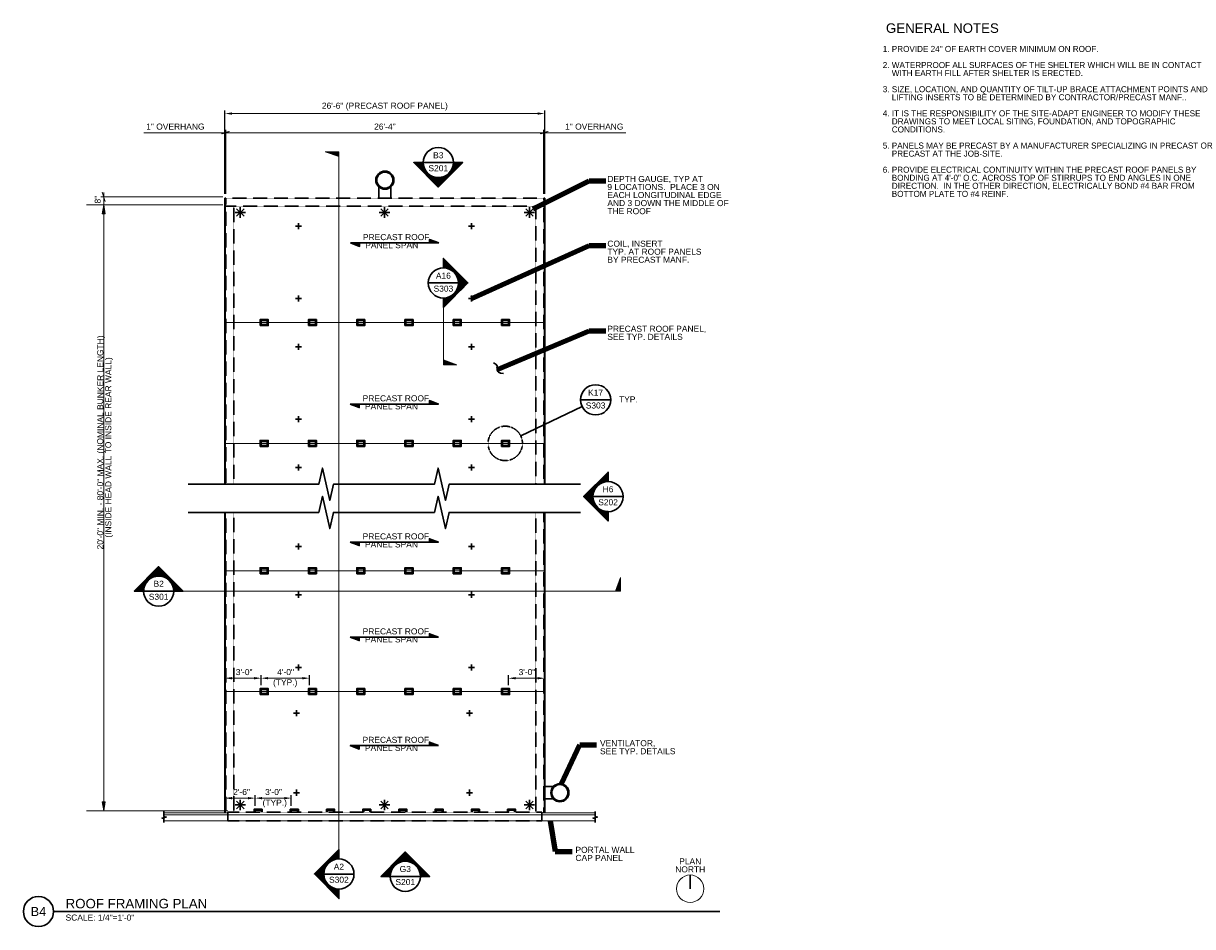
# Model space of a CAD drawing. Header units: inches. Extents: x -266 to 897, y -100 to 798.
import ezdxf
from ezdxf.enums import TextEntityAlignment as Align

# ---------------------------------------------------------------- set-up
doc = ezdxf.new("R2010")
doc.units = ezdxf.units.IN
doc.header["$LTSCALE"] = 0.02
doc.header["$MEASUREMENT"] = 0
doc.linetypes.add('DGN3', pattern=[16.308427, 10.872284, -5.436142])
for name, color, linetype, lineweight in [('G-ANNO-DIM', 1, 'Continuous', 0), ('G-ANNO-TEXT', 7, 'Continuous', 30), ('S-DECK-ROOF', 7, 'Continuous', 13), ('S-WALL-NONL', 7, 'Continuous', 0)]:
    doc.layers.add(name, color=color, linetype=linetype, lineweight=lineweight)
doc.styles.add("1 4 1'-0", font='arial.ttf', dxfattribs={"height": 6})
doc.styles.add("_1 4 1'-0", font='arial.ttf', dxfattribs={"height": 6})
doc.styles.add('Style-WORKING', font='WORKING.shx')
doc.styles.add('TITLE 6.35', font='swissk.ttf', dxfattribs={"height": 250})
doc.styles.add('TITLE20', font='simplex.shx', dxfattribs={"height": 5000})
doc.dimstyles.new("1 4 1'-0", dxfattribs={"dimtxt": 6, "dimasz": 6.9375, "dimexe": 3, "dimexo": 3, "dimgap": 3, "dimtad": 1, "dimdec": 0, "dimzin": 11, "dimdsep": 46, "dimlunit": 3, "dimtxsty": "1 4 1'-0", "dimcen": 0, "dimadec": 4, "dimazin": 3, "dimtfac": 1, "dimtdec": 0, "dimtofl": 0, "dimtmove": 0, "dimatfit": 3, "dimfxl": 1, "dimtolj": 1, "dimtzin": 0, "dimarcsym": 0})

# ---------------------------------------------------------------- blocks, each defined once
blk = doc.blocks.new('AnonymousCell')
at = {"layer": 'G-ANNO-TEXT'}
for p, q in [((-5.2, 0), (5.2, 0)), ((-3.7, 3.7), (3.7, -3.7)), ((-3.7, -3.7), (3.7, 3.7)), ((0, 5.2), (0, -5.2))]:
    blk.add_line(p, q, dxfattribs=at)
blk = doc.blocks.new('AnonymousCell1')
at = {"layer": 'G-ANNO-TEXT'}
for p, q in [((5.2, 0), (-5.2, 0)), ((3.7, 3.7), (-3.7, -3.7)), ((3.7, -3.7), (-3.7, 3.7)), ((0, 5.2), (0, -5.2))]:
    blk.add_line(p, q, dxfattribs=at)
blk = doc.blocks.new('AnonymousCell2')
at = {"layer": 'G-ANNO-TEXT'}
for p, q in [((-5.2, 0), (5.2, 0)), ((-3.7, 3.7), (3.7, -3.7)), ((-3.7, -3.7), (3.7, 3.7)), ((0, 5.2), (0, -5.2))]:
    blk.add_line(p, q, dxfattribs=at)
blk = doc.blocks.new('AnonymousCell3')
at = {"layer": 'G-ANNO-TEXT'}
for p, q in [((5.2, 0), (-5.2, 0)), ((3.7, 3.7), (-3.7, -3.7)), ((3.7, -3.7), (-3.7, 3.7)), ((0, 5.2), (0, -5.2))]:
    blk.add_line(p, q, dxfattribs=at)
blk = doc.blocks.new('AnonymousCell4')
at = {"layer": 'G-ANNO-TEXT'}
for p, q in [((-5.2, 0), (5.2, 0)), ((-3.7, 3.7), (3.7, -3.7)), ((-3.7, -3.7), (3.7, 3.7)), ((0, 5.2), (0, -5.2))]:
    blk.add_line(p, q, dxfattribs=at)
blk = doc.blocks.new('AnonymousCell5')
at = {"layer": 'G-ANNO-TEXT'}
for p, q in [((-5.2, 0), (5.2, 0)), ((-3.7, 3.7), (3.7, -3.7)), ((-3.7, -3.7), (3.7, 3.7)), ((0, 5.2), (0, -5.2))]:
    blk.add_line(p, q, dxfattribs=at)
blk = doc.blocks.new('_Oblique_0.3')
at = {"color": 0, "linetype": 'ByBlock', "lineweight": -2}
for p, q in [((0, 0), (-1, 0)), ((0.5, 0.166667), (-0.5, -0.166667))]:
    blk.add_line(p, q, dxfattribs=at)
blk = doc.blocks.new('*D74')
at = {"layer": 'G-ANNO-DIM', "color": 0, "lineweight": -2, "transparency": 16777216}
for p, q in [((-64.5, 628.5), (-64.5, 692.2)), ((251.5, 628.5), (251.5, 692.2))]:
    blk.add_line(p, q, dxfattribs=at)
at = {"layer": 'G-ANNO-DIM', "color": 0, "transparency": 16777216}
blk.add_line((-57.6, 689.2), (244.5, 689.2), dxfattribs=at)
at = {"layer": 'G-ANNO-DIM', "color": 0, "transparency": 16777216, "xscale": 6.9375, "yscale": 6.9375, "zscale": 6.9375, "rotation": 180}
blk.add_blockref('_Oblique_0.3', (-64.5, 689.2), dxfattribs=at)
at = {"layer": 'G-ANNO-DIM', "color": 0, "transparency": 16777216, "xscale": 6.9375, "yscale": 6.9375, "zscale": 6.9375}
blk.add_blockref('_Oblique_0.3', (251.5, 689.2), dxfattribs=at)
at = {"layer": 'G-ANNO-DIM', "color": 0, "transparency": 16777216, "insert": (93.5, 695.3), "char_height": 6, "attachment_point": 5, "style": "1 4 1'-0"}
blk.add_mtext('\\A1;26\'-4"', dxfattribs=at)
blk = doc.blocks.new('*D75')
at = {"layer": 'G-ANNO-DIM', "color": 0, "transparency": 16777216}
for p, q in [((-72.5, 689.2), (-146, 689.2)), ((-57.6, 689.2), (-50.6, 689.2))]:
    blk.add_line(p, q, dxfattribs=at)
at = {"layer": 'G-ANNO-DIM', "color": 0, "lineweight": -2, "transparency": 16777216}
for p, q in [((-65.5, 628.5), (-65.5, 692.2)), ((-64.5, 628.5), (-64.5, 692.2))]:
    blk.add_line(p, q, dxfattribs=at)
at = {"layer": 'G-ANNO-DIM', "color": 0, "transparency": 16777216, "xscale": 6.9375, "yscale": 6.9375, "zscale": 6.9375}
blk.add_blockref('_Oblique_0.3', (-65.5, 689.2), dxfattribs=at)
at = {"layer": 'G-ANNO-DIM', "color": 0, "transparency": 16777216, "xscale": 6.9375, "yscale": 6.9375, "zscale": 6.9375, "rotation": 180}
blk.add_blockref('_Oblique_0.3', (-64.5, 689.2), dxfattribs=at)
at = {"layer": 'G-ANNO-DIM', "color": 0, "transparency": 16777216, "insert": (-114.8, 695.3), "char_height": 6, "attachment_point": 5, "style": "1 4 1'-0"}
blk.add_mtext('\\A1;1" OVERHANG', dxfattribs=at)
blk = doc.blocks.new('*D76')
at = {"layer": 'G-ANNO-DIM', "color": 0, "transparency": 16777216}
for p, q in [((244.5, 689.2), (237.6, 689.2)), ((259.4, 689.2), (333, 689.2))]:
    blk.add_line(p, q, dxfattribs=at)
at = {"layer": 'G-ANNO-DIM', "color": 0, "lineweight": -2, "transparency": 16777216}
for p, q in [((251.5, 628.5), (251.5, 692.2)), ((252.5, 628.5), (252.5, 692.2))]:
    blk.add_line(p, q, dxfattribs=at)
at = {"layer": 'G-ANNO-DIM', "color": 0, "transparency": 16777216, "xscale": 6.9375, "yscale": 6.9375, "zscale": 6.9375}
blk.add_blockref('_Oblique_0.3', (251.5, 689.2), dxfattribs=at)
at = {"layer": 'G-ANNO-DIM', "color": 0, "transparency": 16777216, "xscale": 6.9375, "yscale": 6.9375, "zscale": 6.9375, "rotation": 180}
blk.add_blockref('_Oblique_0.3', (252.5, 689.2), dxfattribs=at)
at = {"layer": 'G-ANNO-DIM', "color": 0, "transparency": 16777216, "insert": (301.7, 695.3), "char_height": 6, "attachment_point": 5, "style": "1 4 1'-0"}
blk.add_mtext('\\A1;1" OVERHANG', dxfattribs=at)
blk = doc.blocks.new('*D77')
at = {"layer": 'G-ANNO-DIM', "color": 0, "lineweight": -2, "transparency": 16777216}
for p, q in [((-65.5, 138.2), (-65.5, 150.2)), ((-29.5, 140.2), (-29.5, 150.2))]:
    blk.add_line(p, q, dxfattribs=at)
at = {"layer": 'G-ANNO-DIM', "color": 0, "transparency": 16777216}
blk.add_line((-58.6, 147.2), (-36.5, 147.2), dxfattribs=at)
for points in [[(-58.6, 148.3), (-58.6, 146), (-65.5, 147.2)], [(-36.5, 148.3), (-36.5, 146), (-29.5, 147.2)]]:
    blk.add_solid(points, dxfattribs=at)
at = {"layer": 'G-ANNO-DIM', "color": 0, "transparency": 16777216, "insert": (-46.4, 153.2), "char_height": 6, "attachment_point": 5, "style": "1 4 1'-0"}
blk.add_mtext('\\A1;3\'-0"', dxfattribs=at)
blk = doc.blocks.new('*D78')
at = {"layer": 'G-ANNO-DIM', "color": 0, "lineweight": -2, "transparency": 16777216}
for p, q in [((216.5, 140.2), (216.5, 150.1)), ((252.5, 138.2), (252.5, 150.1))]:
    blk.add_line(p, q, dxfattribs=at)
at = {"layer": 'G-ANNO-DIM', "color": 0, "transparency": 16777216}
blk.add_line((223.4, 147.1), (245.5, 147.1), dxfattribs=at)
for points in [[(223.4, 148.3), (223.4, 146), (216.5, 147.1)], [(245.5, 148.3), (245.5, 146), (252.5, 147.1)]]:
    blk.add_solid(points, dxfattribs=at)
at = {"layer": 'G-ANNO-DIM', "color": 0, "transparency": 16777216, "insert": (234.8, 153.2), "char_height": 6, "attachment_point": 5, "style": "1 4 1'-0"}
blk.add_mtext('\\A1;3\'-0"', dxfattribs=at)
blk = doc.blocks.new('*D79')
at = {"layer": 'G-ANNO-DIM', "color": 0, "lineweight": -2, "transparency": 16777216}
for p, q in [((-65.5, 17.7), (-65.5, 31)), ((-35.5, 20.2), (-35.5, 31))]:
    blk.add_line(p, q, dxfattribs=at)
at = {"layer": 'G-ANNO-DIM', "color": 0, "transparency": 16777216}
blk.add_line((-58.6, 28), (-42.5, 28), dxfattribs=at)
for points in [[(-58.6, 29.1), (-58.6, 26.8), (-65.5, 28)], [(-42.5, 29.1), (-42.5, 26.8), (-35.5, 28)]]:
    blk.add_solid(points, dxfattribs=at)
at = {"layer": 'G-ANNO-DIM', "color": 0, "transparency": 16777216, "insert": (-49, 34), "char_height": 6, "attachment_point": 5, "style": "1 4 1'-0"}
blk.add_mtext('\\A1;2\'-6"', dxfattribs=at)
blk = doc.blocks.new('*D80')
at = {"layer": 'G-ANNO-DIM', "color": 0, "lineweight": -2, "transparency": 16777216}
for p, q in [((-65.5, 628.5), (-65.5, 711.3)), ((252.5, 628.5), (252.5, 711.3))]:
    blk.add_line(p, q, dxfattribs=at)
at = {"layer": 'G-ANNO-DIM', "color": 0, "transparency": 16777216}
blk.add_line((-58.6, 708.3), (245.5, 708.3), dxfattribs=at)
for points in [[(-58.6, 709.4), (-58.6, 707.1), (-65.5, 708.3)], [(245.5, 709.4), (245.5, 707.1), (252.5, 708.3)]]:
    blk.add_solid(points, dxfattribs=at)
at = {"layer": 'G-ANNO-DIM', "color": 0, "transparency": 16777216, "insert": (93.5, 715.2), "char_height": 6, "attachment_point": 5, "style": "1 4 1'-0"}
blk.add_mtext('\\A1;26\'-6" (PRECAST ROOF PANEL)', dxfattribs=at)
blk = doc.blocks.new('*D81')
at = {"layer": 'G-ANNO-DIM', "color": 0, "lineweight": -2, "transparency": 16777216}
for p, q in [((-29.5, 140.2), (-29.5, 150.2)), ((18.5, 140.2), (18.5, 150.2))]:
    blk.add_line(p, q, dxfattribs=at)
at = {"layer": 'G-ANNO-DIM', "color": 0, "transparency": 16777216}
blk.add_line((-22.6, 147.2), (11.5, 147.2), dxfattribs=at)
for points in [[(-22.6, 148.3), (-22.6, 146), (-29.5, 147.2)], [(11.5, 148.3), (11.5, 146), (18.5, 147.2)]]:
    blk.add_solid(points, dxfattribs=at)
at = {"layer": 'G-ANNO-DIM', "color": 0, "transparency": 16777216, "insert": (-5.2, 153.2), "char_height": 6, "attachment_point": 5, "style": "1 4 1'-0"}
blk.add_mtext('\\A1;4\'-0"', dxfattribs=at)
blk = doc.blocks.new('*D82')
at = {"layer": 'G-ANNO-DIM', "color": 0, "lineweight": -2, "transparency": 16777216}
for p, q in [((-35.5, 20.2), (-35.5, 31)), ((0.5, 20.2), (0.5, 31))]:
    blk.add_line(p, q, dxfattribs=at)
at = {"layer": 'G-ANNO-DIM', "color": 0, "transparency": 16777216}
blk.add_line((-28.6, 28), (-6.5, 28), dxfattribs=at)
for points in [[(-28.6, 29.1), (-28.6, 26.8), (-35.5, 28)], [(-6.5, 29.1), (-6.5, 26.8), (0.5, 28)]]:
    blk.add_solid(points, dxfattribs=at)
at = {"layer": 'G-ANNO-DIM', "color": 0, "transparency": 16777216, "insert": (-17.2, 34), "char_height": 6, "attachment_point": 5, "style": "1 4 1'-0"}
blk.add_mtext('\\A1;3\'-0"', dxfattribs=at)

msp = doc.modelspace()

# ---------------------------------------------------------------- hatches: boundary and pattern name
at = {"layer": 'G-ANNO-TEXT', "linetype": 'Continuous'}
for points in [[(47.8, 670.3), (34.2, 670.3), (47.8, 665.5)], [(151.7, 458.7), (165.2, 458.7), (151.7, 463.5)], [(327.7, 233.7), (327.7, 247.3), (322.9, 233.7)]]:
    msp.add_hatch(color=7, dxfattribs=at).paths.add_polyline_path(points)
at = {"layer": 'G-ANNO-TEXT'}
h = msp.add_hatch(dxfattribs=at)
h.set_pattern_fill('USER', color=256, scale=0.027309, angle=45, style=0, pattern_type=0)
h.set_pattern_definition([(45, (113.498193, 613.77316), (-0.01931014, 0.01931014), [])])
edge = h.paths.add_edge_path()
edge.add_arc((146.6, 659.6), 15, -180, 0, ccw=False)
edge.add_line((131.6, 659.6), (122.3, 659.6))
edge.add_line((122.3, 659.6), (146.6, 635.2))
edge.add_line((146.6, 635.2), (171, 659.6))
edge.add_line((171, 659.6), (161.6, 659.6))
h = msp.add_hatch(dxfattribs=at)
h.set_pattern_fill('USER', color=256, scale=0.03937, angle=45, style=0, pattern_type=0)
h.set_pattern_definition([(45, (142.706252, 576.796365), (-0.02783885, 0.02783885), [])])
h.paths.add_polyline_path([(147, 579.8), (138, 583.2), (138, 579.8)])
h = msp.add_hatch(dxfattribs=at)
h.set_pattern_fill('USER', color=256, scale=0.03937, angle=45, style=0, pattern_type=0)
h.set_pattern_definition([(45, (54.69056, 579.28824), (-0.02783885, 0.02783885), [])])
h.paths.add_polyline_path([(59.4, 579.8), (68.4, 576.3), (68.4, 579.8)])
h = msp.add_hatch(dxfattribs=at)
h.set_pattern_fill('USER', color=256, scale=0.027309, angle=45, style=0, pattern_type=0)
h.set_pattern_definition([(45, (173.152155, 506.820516), (-0.01931014, 0.01931014), [])])
edge = h.paths.add_edge_path()
edge.add_arc((151.7, 539.9), 15, -90, 90, ccw=False)
edge.add_line((151.7, 524.9), (151.7, 515.6))
edge.add_line((151.7, 515.6), (176.1, 539.9))
edge.add_line((176.1, 539.9), (151.7, 564.3))
edge.add_line((151.7, 564.3), (151.7, 554.9))
h = msp.add_hatch(dxfattribs=at)
h.set_pattern_fill('USER', color=256, scale=0.03937, angle=45, style=0, pattern_type=0)
h.set_pattern_definition([(45, (54.46371, 419.09836), (-0.02783885, 0.02783885), [])])
h.paths.add_polyline_path([(59.1, 419.6), (68.1, 416.1), (68.1, 419.6)])
h = msp.add_hatch(dxfattribs=at)
h.set_pattern_fill('USER', color=256, scale=0.03937, angle=45, style=0, pattern_type=0)
h.set_pattern_definition([(45, (142.479402, 416.606483), (-0.02783885, 0.02783885), [])])
h.paths.add_polyline_path([(146.8, 419.6), (137.8, 423), (137.8, 419.6)])
h = msp.add_hatch(dxfattribs=at)
h.set_pattern_fill('USER', color=256, scale=0.027309, angle=45, style=0, pattern_type=0)
h.set_pattern_definition([(45, (269.609774, 312.0935), (-0.01931014, 0.01931014), [])])
edge = h.paths.add_edge_path()
edge.add_arc((315.4, 327.7), 15, 90, 270, ccw=False)
edge.add_line((315.4, 342.7), (315.4, 352))
edge.add_line((315.4, 352), (291.1, 327.7))
edge.add_line((291.1, 327.7), (315.4, 303.3))
edge.add_line((315.4, 303.3), (315.4, 312.7))
h = msp.add_hatch(dxfattribs=at)
h.set_pattern_fill('USER', color=256, scale=0.03937, angle=45, style=0, pattern_type=0)
h.set_pattern_definition([(45, (54.46371, 281.924422), (-0.02783885, 0.02783885), [])])
h.paths.add_polyline_path([(59.1, 282.4), (68.1, 279), (68.1, 282.4)])
h = msp.add_hatch(dxfattribs=at)
h.set_pattern_fill('USER', color=256, scale=0.03937, angle=45, style=0, pattern_type=0)
h.set_pattern_definition([(45, (142.479402, 279.432546), (-0.02783885, 0.02783885), [])])
h.paths.add_polyline_path([(146.8, 282.4), (137.8, 285.8), (137.8, 282.4)])
h = msp.add_hatch(dxfattribs=at)
h.set_pattern_fill('USER', color=256, scale=0.027309, angle=45, style=0, pattern_type=0)
h.set_pattern_definition([(45, (-146.9528, 255.19743), (-0.01931014, 0.01931014), [])])
edge = h.paths.add_edge_path()
edge.add_arc((-131.4, 233.7), 15, 0, 180, ccw=False)
edge.add_line((-116.4, 233.7), (-107, 233.7))
edge.add_line((-107, 233.7), (-131.4, 258.1))
edge.add_line((-131.4, 258.1), (-155.7, 233.7))
edge.add_line((-155.7, 233.7), (-146.3, 233.7))
h = msp.add_hatch(dxfattribs=at)
h.set_pattern_fill('USER', color=256, scale=0.03937, angle=45, style=0, pattern_type=0)
h.set_pattern_definition([(45, (54.46371, 187.44706), (-0.02783885, 0.02783885), [])])
h.paths.add_polyline_path([(59.1, 187.9), (68.1, 184.5), (68.1, 187.9)])
h = msp.add_hatch(dxfattribs=at)
h.set_pattern_fill('USER', color=256, scale=0.03937, angle=45, style=0, pattern_type=0)
h.set_pattern_definition([(45, (142.479402, 184.955184), (-0.02783885, 0.02783885), [])])
h.paths.add_polyline_path([(146.8, 187.9), (137.8, 191.3), (137.8, 187.9)])
h = msp.add_hatch(dxfattribs=at)
h.set_pattern_fill('USER', color=256, scale=0.03937, angle=45, style=0, pattern_type=0)
h.set_pattern_definition([(45, (142.479402, 77.241838), (-0.02783885, 0.02783885), [])])
h.paths.add_polyline_path([(146.8, 80.2), (137.8, 83.6), (137.8, 80.2)])
h = msp.add_hatch(dxfattribs=at)
h.set_pattern_fill('USER', color=256, scale=0.03937, angle=45, style=0, pattern_type=0)
h.set_pattern_definition([(45, (54.46371, 79.733753), (-0.02783885, 0.02783885), [])])
h.paths.add_polyline_path([(59.1, 80.2), (68.1, 76.8), (68.1, 80.2)])
h = msp.add_hatch(dxfattribs=at)
h.set_pattern_fill('USER', color=256, scale=0.027309, angle=45, style=0, pattern_type=0)
h.set_pattern_definition([(45, (1.925325, -63.024138), (-0.01931014, 0.01931014), [])])
edge = h.paths.add_edge_path()
edge.add_arc((47.8, -47.4), 15, 90, 270, ccw=False)
edge.add_line((47.8, -32.4), (47.8, -23.1))
edge.add_line((47.8, -23.1), (23.4, -47.4))
edge.add_line((23.4, -47.4), (47.8, -71.8))
edge.add_line((47.8, -71.8), (47.8, -62.4))
h = msp.add_hatch(dxfattribs=at)
h.set_pattern_fill('USER', color=256, scale=0.027309, angle=45, style=0, pattern_type=0)
h.set_pattern_definition([(45, (98.236531, -28.315837), (-0.01931014, 0.01931014), [])])
edge = h.paths.add_edge_path()
edge.add_arc((113.8, -49.8), 15, 0, 180, ccw=False)
edge.add_line((128.8, -49.8), (138.2, -49.8))
edge.add_line((138.2, -49.8), (113.8, -25.4))
edge.add_line((113.8, -25.4), (89.5, -49.8))
edge.add_line((89.5, -49.8), (98.8, -49.8))

# ---------------------------------------------------------------- linework, layer by layer
at = {"layer": 'G-ANNO-DIM'}
for p, q in [((-78.5, 689.2, 0), (-125, 689.2, 0)), ((-184.5, 621, 0), (-187.5, 630, 0)), ((-186, 629.8, 0), (-186, 617.5, 0)), ((-203.1, 617.5, 0), (-71.6, 617.5, 0)), ((-67.5, 625.5, 0), (-189, 625.5, 0)), ((-67.5, 617.5, 0), (-189, 617.5, 0)), ((-186, 15.2, 0), (-186, 617.5, 0)), ((-186, 605.5, 0), (-186, 617.5, 0)), ((-203.1, 15.2, 0), (-62.5, 15.2, 0))]:
    msp.add_line(p, q, dxfattribs=at)
at = {"layer": 'G-ANNO-DIM', "elevation": 0, "flags": 128}
for points in [[(-187.5, 608.5), (-186, 617.5), (-184.5, 608.5)], [(-187.5, 608.5), (-186, 617.5), (-184.5, 608.5)], [(-184.5, 24.2), (-186, 15.2), (-187.5, 24.2)]]:
    msp.add_lwpolyline(points, close=True, dxfattribs=at)
at = {"layer": 'G-ANNO-DIM', "extrusion": (0, 0, -1)}
msp.add_solid([(187.5, 608.5, 0), (186, 617.5, 0), (184.5, 608.5, 0)], dxfattribs=at)
msp.add_solid([(187.5, 608.5, 0), (186, 617.5, 0), (184.5, 608.5, 0)], dxfattribs=at)
at = {"layer": 'G-ANNO-DIM'}
msp.add_solid([(-184.5, 24.2, 0), (-186, 15.2, 0), (-187.5, 24.2, 0)], dxfattribs=at)
at = {"layer": 'G-ANNO-TEXT', "color": 7, "linetype": 'Continuous', "lineweight": 0}
for p, q in [((47.8, -32.4, 0), (47.8, 670.3, 0)), ((151.7, 524.9, 0), (151.7, 458.7, 0)), ((-116.4, 233.7, 0), (327.7, 233.7, 0))]:
    msp.add_line(p, q, dxfattribs=at)
at = {"layer": 'G-ANNO-TEXT'}
for p, q in [((131.6, 659.6), (161.6, 659.6)), ((87.5, 635.4, 0), (87.5, 624.1, 0)), ((99.5, 635.4, 0), (99.5, 624.1, 0)), ((-65.5, 339.9, 0), (-65.5, 624.1, 0)), ((-65.5, 624.1, 0), (-64.5, 624.1, 0)), ((252.5, 624.1, 0), (251.5, 624.1, 0)), ((252.5, 624.1, 0), (252.5, 339.9, 0)), ((10.5, 596.5, 0), (4.5, 596.5, 0)), ((7.5, 599.5, 0), (7.5, 593.5, 0)), ((176.5, 596.5, 0), (182.5, 596.5, 0)), ((179.5, 599.5, 0), (179.5, 593.5, 0)), ((147, 579.8, 0), (68.4, 579.8, 0)), ((136.7, 539.9), (166.7, 539.9)), ((10.5, 524.5, 0), (4.5, 524.5, 0)), ((7.5, 527.5, 0), (7.5, 521.5, 0)), ((176.5, 524.5, 0), (182.5, 524.5, 0)), ((179.5, 527.5, 0), (179.5, 521.5, 0)), ((7.5, 479.5, 0), (7.5, 473.5, 0)), ((179.5, 479.5, 0), (179.5, 473.5, 0)), ((10.5, 476.5, 0), (4.5, 476.5, 0)), ((176.5, 476.5, 0), (182.5, 476.5, 0)), ((146.8, 419.6, 0), (68.1, 419.6, 0)), ((288, 423.8), (318, 423.8)), ((7.5, 407.5, 0), (7.5, 401.5, 0)), ((179.5, 407.5, 0), (179.5, 401.5, 0)), ((228.6, 387.9, 0), (289.5, 417.3, 0)), ((10.5, 404.5, 0), (4.5, 404.5, 0)), ((176.5, 404.5, 0), (182.5, 404.5, 0)), ((10.5, 356.5, 0), (4.5, 356.5, 0)), ((7.5, 359.5, 0), (7.5, 353.5, 0)), ((176.5, 356.5, 0), (182.5, 356.5, 0)), ((179.5, 359.5, 0), (179.5, 353.5, 0)), ((300.4, 327.6), (330.4, 327.6)), ((7.5, 280.9, 0), (7.5, 274.9, 0)), ((146.8, 282.4, 0), (68.1, 282.4, 0)), ((179.5, 280.9, 0), (179.5, 274.9, 0)), ((10.5, 277.9, 0), (4.5, 277.9, 0)), ((176.5, 277.9, 0), (182.5, 277.9, 0)), ((-146.4, 233.7), (-116.4, 233.7)), ((7.5, 232.9, 0), (7.5, 226.9, 0)), ((179.5, 232.9, 0), (179.5, 226.9, 0)), ((10.5, 229.9, 0), (4.5, 229.9, 0)), ((176.5, 229.9, 0), (182.5, 229.9, 0)), ((146.8, 187.9, 0), (68.1, 187.9, 0)), ((10.5, 157.9, 0), (4.5, 157.9, 0)), ((7.5, 160.9, 0), (7.5, 154.9, 0)), ((176.5, 157.9, 0), (182.5, 157.9, 0)), ((179.5, 160.9, 0), (179.5, 154.9, 0)), ((8.5, 112.4, 0), (2.5, 112.4, 0)), ((5.5, 115.4, 0), (5.5, 109.4, 0)), ((174.5, 112.4, 0), (180.5, 112.4, 0)), ((177.5, 115.4, 0), (177.5, 109.4, 0)), ((146.8, 80.2, 0), (68.1, 80.2, 0)), ((5.5, 36.4, 0), (5.5, 30.4, 0)), ((177.5, 36.4, 0), (177.5, 30.4, 0)), ((251.5, 39.4, 0), (260.8, 39.4, 0)), ((8.5, 33.4, 0), (2.5, 33.4, 0)), ((174.5, 33.4, 0), (180.5, 33.4, 0)), ((251.5, 27.4, 0), (260.8, 27.4, 0)), ((32.8, -47.5), (62.7, -47.5)), ((98.8, -49.8), (128.8, -49.8)), ((397.1, -62), (397.1, -48.4)), ((426.6, -84.7), (-235.9, -84.7))]:
    msp.add_line(p, q, dxfattribs=at)
at = {"layer": 'G-ANNO-TEXT', "linetype": 'DGN3'}
for p, q in [((-64.5, 616.1, 0), (251.5, 616.1, 0)), ((-56.5, 339.9, 0), (-56.5, 616.1, 0)), ((243.5, 616.1, 0), (243.5, 339.9, 0)), ((-56.5, 13.9, 0), (-56.5, 311.9, 0)), ((243.5, 311.9, 0), (243.5, 13.9, 0)), ((-62.5, 13.9), (249.5, 13.9)), ((-62.5, 13.9), (-62.5, 5.4)), ((249.5, 13.9), (249.5, 5.4)), ((-62.5, 5.4), (249.5, 5.4))]:
    msp.add_line(p, q, dxfattribs=at)
at = {"layer": 'G-ANNO-TEXT', "color": 7, "linetype": 'Continuous', "lineweight": 13, "elevation": 0, "flags": 128}
for points in [[(47.8, 670.3), (34.2, 670.3), (47.8, 665.5), (47.8, 670.3)], [(151.7, 458.7), (165.2, 458.7), (151.7, 463.5), (151.7, 458.7)], [(327.7, 233.7), (327.7, 247.3), (322.9, 233.7), (327.7, 233.7)]]:
    msp.add_lwpolyline(points, dxfattribs=at)
at = {"layer": 'G-ANNO-TEXT', "flags": 128}
for points in [[(161.6, 659.6, -1), (131.6, 659.6), (122.3, 659.6), (146.6, 635.2), (171, 659.6), (161.6, 659.6)], [(151.7, 554.9, -1), (151.7, 524.9), (151.7, 515.6), (176.1, 539.9), (151.7, 564.3), (151.7, 554.9)], [(315.4, 312.7, -1), (315.4, 342.7), (315.4, 352), (291.1, 327.7), (315.4, 303.3), (315.4, 312.7)], [(-146.3, 233.7, -1), (-116.4, 233.7), (-107, 233.7), (-131.4, 258.1), (-155.7, 233.7), (-146.3, 233.7)], [(47.8, -62.4, -1), (47.8, -32.4), (47.8, -23.1), (23.4, -47.4), (47.8, -71.8), (47.8, -62.4)], [(98.8, -49.8, -1), (128.8, -49.8), (138.2, -49.8), (113.8, -25.4), (89.5, -49.8), (98.8, -49.8)]]:
    msp.add_lwpolyline(points, format="xyb", dxfattribs=at)
at = {"layer": 'G-ANNO-TEXT', "linetype": 'DGN3', "elevation": 0, "flags": 128}
msp.add_lwpolyline([(251.5, 339.9), (251.5, 624.1), (-64.5, 624.1), (-64.5, 339.9)], dxfattribs=at)
at = {"layer": 'G-ANNO-TEXT', "extrusion": (0, 0, -1), "elevation": 0, "flags": 128}
for points in [[(-138, 579.8), (-138, 583.2), (-147, 579.8)], [(29.5, 502.5), (23.5, 502.5), (23.5, 498.5), (29.5, 498.5), (29.5, 502.5)], [(-18.5, 502.5), (-24.5, 502.5), (-24.5, 498.5), (-18.5, 498.5), (-18.5, 502.5)], [(-66.5, 502.5), (-72.5, 502.5), (-72.5, 498.5), (-66.5, 498.5), (-66.5, 502.5)], [(-114.5, 502.5), (-120.5, 502.5), (-120.5, 498.5), (-114.5, 498.5), (-114.5, 502.5)], [(-162.5, 502.5), (-168.5, 502.5), (-168.5, 498.5), (-162.5, 498.5), (-162.5, 502.5)], [(-210.5, 502.5), (-216.5, 502.5), (-216.5, 498.5), (-210.5, 498.5), (-210.5, 502.5)], [(29.5, 382.5), (23.5, 382.5), (23.5, 378.5), (29.5, 378.5), (29.5, 382.5)], [(-18.5, 382.5), (-24.5, 382.5), (-24.5, 378.5), (-18.5, 378.5), (-18.5, 382.5)], [(-66.5, 382.5), (-72.5, 382.5), (-72.5, 378.5), (-66.5, 378.5), (-66.5, 382.5)], [(-114.5, 382.5), (-120.5, 382.5), (-120.5, 378.5), (-114.5, 378.5), (-114.5, 382.5)], [(-162.5, 382.5), (-168.5, 382.5), (-168.5, 378.5), (-162.5, 378.5), (-162.5, 382.5)], [(-210.5, 382.5), (-216.5, 382.5), (-216.5, 378.5), (-210.5, 378.5), (-210.5, 382.5)], [(29.5, 255.9), (23.5, 255.9), (23.5, 251.9), (29.5, 251.9), (29.5, 255.9)], [(-18.5, 255.9), (-24.5, 255.9), (-24.5, 251.9), (-18.5, 251.9), (-18.5, 255.9)], [(-66.5, 255.9), (-72.5, 255.9), (-72.5, 251.9), (-66.5, 251.9), (-66.5, 255.9)], [(-114.5, 255.9), (-120.5, 255.9), (-120.5, 251.9), (-114.5, 251.9), (-114.5, 255.9)], [(-162.5, 255.9), (-168.5, 255.9), (-168.5, 251.9), (-162.5, 251.9), (-162.5, 255.9)], [(-210.5, 255.9), (-216.5, 255.9), (-216.5, 251.9), (-210.5, 251.9), (-210.5, 255.9)], [(29.5, 135.9), (23.5, 135.9), (23.5, 131.9), (29.5, 131.9), (29.5, 135.9)], [(-18.5, 135.9), (-24.5, 135.9), (-24.5, 131.9), (-18.5, 131.9), (-18.5, 135.9)], [(-66.5, 135.9), (-72.5, 135.9), (-72.5, 131.9), (-66.5, 131.9), (-66.5, 135.9)], [(-114.5, 135.9), (-120.5, 135.9), (-120.5, 131.9), (-114.5, 131.9), (-114.5, 135.9)], [(-162.5, 135.9), (-168.5, 135.9), (-168.5, 131.9), (-162.5, 131.9), (-162.5, 135.9)], [(-210.5, 135.9), (-216.5, 135.9), (-216.5, 131.9), (-210.5, 131.9), (-210.5, 135.9)]]:
    msp.add_lwpolyline(points, dxfattribs=at)
at = {"layer": 'G-ANNO-TEXT', "elevation": 0, "flags": 128}
for points in [[(147, 579.8), (138, 583.2), (138, 579.8), (147, 579.8)], [(59.4, 579.8), (68.4, 576.3), (68.4, 579.8), (59.4, 579.8)], [(-30.5, 497.5), (-22.5, 497.5), (-22.5, 503.5), (-30.5, 503.5), (-30.5, 497.5)], [(17.5, 497.5), (25.5, 497.5), (25.5, 503.5), (17.5, 503.5), (17.5, 497.5)], [(65.5, 497.5), (73.5, 497.5), (73.5, 503.5), (65.5, 503.5), (65.5, 497.5)], [(113.5, 497.5), (121.5, 497.5), (121.5, 503.5), (113.5, 503.5), (113.5, 497.5)], [(161.5, 497.5), (169.5, 497.5), (169.5, 503.5), (161.5, 503.5), (161.5, 497.5)], [(209.5, 497.5), (217.5, 497.5), (217.5, 503.5), (209.5, 503.5), (209.5, 497.5)], [(59.1, 419.6), (68.1, 416.1), (68.1, 419.6), (59.1, 419.6)], [(146.8, 419.6), (137.8, 423), (137.8, 419.6), (146.8, 419.6)], [(-30.5, 377.5), (-22.5, 377.5), (-22.5, 383.5), (-30.5, 383.5), (-30.5, 377.5)], [(17.5, 377.5), (25.5, 377.5), (25.5, 383.5), (17.5, 383.5), (17.5, 377.5)], [(65.5, 377.5), (73.5, 377.5), (73.5, 383.5), (65.5, 383.5), (65.5, 377.5)], [(113.5, 377.5), (121.5, 377.5), (121.5, 383.5), (113.5, 383.5), (113.5, 377.5)], [(161.5, 377.5), (169.5, 377.5), (169.5, 383.5), (161.5, 383.5), (161.5, 377.5)], [(209.5, 377.5), (217.5, 377.5), (217.5, 383.5), (209.5, 383.5), (209.5, 377.5)], [(-102.2, 339.9), (7.3, 339.9), (27.8, 339.9), (31.4, 355.9), (38.7, 323.9), (42.3, 339.9), (115.1, 339.9)], [(115.1, 339.9), (122.3, 339.9), (142.8, 339.9), (146.4, 355.9), (153.7, 323.9), (157.3, 339.9), (288.1, 339.9)], [(-102.2, 311.9), (7.3, 311.9), (27.8, 311.9), (31.4, 327.9), (38.7, 295.9), (42.3, 311.9), (115.1, 311.9)], [(115.1, 311.9), (122.3, 311.9), (142.8, 311.9), (146.4, 327.9), (153.7, 295.9), (157.3, 311.9), (288.1, 311.9)], [(59.1, 282.4), (68.1, 279), (68.1, 282.4), (59.1, 282.4)], [(146.8, 282.4), (137.8, 285.8), (137.8, 282.4), (146.8, 282.4)], [(-30.5, 250.9), (-22.5, 250.9), (-22.5, 256.9), (-30.5, 256.9), (-30.5, 250.9)], [(17.5, 250.9), (25.5, 250.9), (25.5, 256.9), (17.5, 256.9), (17.5, 250.9)], [(65.5, 250.9), (73.5, 250.9), (73.5, 256.9), (65.5, 256.9), (65.5, 250.9)], [(113.5, 250.9), (121.5, 250.9), (121.5, 256.9), (113.5, 256.9), (113.5, 250.9)], [(161.5, 250.9), (169.5, 250.9), (169.5, 256.9), (161.5, 256.9), (161.5, 250.9)], [(209.5, 250.9), (217.5, 250.9), (217.5, 256.9), (209.5, 256.9), (209.5, 250.9)], [(59.1, 187.9), (68.1, 184.5), (68.1, 187.9), (59.1, 187.9)], [(146.8, 187.9), (137.8, 191.3), (137.8, 187.9), (146.8, 187.9)], [(-30.5, 130.9), (-22.5, 130.9), (-22.5, 136.9), (-30.5, 136.9), (-30.5, 130.9)], [(17.5, 130.9), (25.5, 130.9), (25.5, 136.9), (17.5, 136.9), (17.5, 130.9)], [(65.5, 130.9), (73.5, 130.9), (73.5, 136.9), (65.5, 136.9), (65.5, 130.9)], [(113.5, 130.9), (121.5, 130.9), (121.5, 136.9), (113.5, 136.9), (113.5, 130.9)], [(161.5, 130.9), (169.5, 130.9), (169.5, 136.9), (161.5, 136.9), (161.5, 130.9)], [(209.5, 130.9), (217.5, 130.9), (217.5, 136.9), (209.5, 136.9), (209.5, 130.9)], [(146.8, 80.2), (137.8, 83.6), (137.8, 80.2), (146.8, 80.2)], [(59.1, 80.2), (68.1, 76.8), (68.1, 80.2), (59.1, 80.2)], [(-28.5, 13.9), (-28.5, 16.9), (-36.5, 16.9), (-36.5, 13.9)], [(-29.5, 13.9), (-29.5, 15.9), (-35.5, 15.9), (-35.5, 13.9)], [(7.5, 13.9), (7.5, 16.9), (-0.5, 16.9), (-0.5, 13.9)], [(6.5, 13.9), (6.5, 15.9), (0.5, 15.9), (0.5, 13.9)], [(43.5, 13.9), (43.5, 16.9), (35.5, 16.9), (35.5, 13.9)], [(42.5, 13.9), (42.5, 15.9), (36.5, 15.9), (36.5, 13.9)], [(79.5, 13.9), (79.5, 16.9), (71.5, 16.9), (71.5, 13.9)], [(78.5, 13.9), (78.5, 15.9), (72.5, 15.9), (72.5, 13.9)], [(115.5, 13.9), (115.5, 16.9), (107.5, 16.9), (107.5, 13.9)], [(114.5, 13.9), (114.5, 15.9), (108.5, 15.9), (108.5, 13.9)], [(151.5, 13.9), (151.5, 16.9), (143.5, 16.9), (143.5, 13.9)], [(150.5, 13.9), (150.5, 15.9), (144.5, 15.9), (144.5, 13.9)], [(187.5, 13.9), (187.5, 16.9), (179.5, 16.9), (179.5, 13.9)], [(186.5, 13.9), (186.5, 15.9), (180.5, 15.9), (180.5, 13.9)], [(223.5, 13.9), (223.5, 16.9), (215.5, 16.9), (215.5, 13.9)], [(222.5, 13.9), (222.5, 15.9), (216.5, 15.9), (216.5, 13.9)]]:
    msp.add_lwpolyline(points, dxfattribs=at)
at = {"layer": 'G-ANNO-TEXT', "extrusion": (0, -3.52135e-21, -1), "elevation": 0, "flags": 128}
msp.add_lwpolyline([(-68.4, 579.8), (-68.4, 576.3), (-59.4, 579.8)], dxfattribs=at)
at = {"layer": 'G-ANNO-TEXT', "extrusion": (0, 3.52135e-21, -1), "elevation": 0, "flags": 128}
for points in [[(-68.1, 419.6), (-68.1, 416.1), (-59.1, 419.6)], [(-68.1, 282.4), (-68.1, 279), (-59.1, 282.4)], [(-68.1, 187.9), (-68.1, 184.5), (-59.1, 187.9)], [(-68.1, 80.2), (-68.1, 76.8), (-59.1, 80.2)]]:
    msp.add_lwpolyline(points, dxfattribs=at)
at = {"layer": 'G-ANNO-TEXT', "extrusion": (0, -1.40854e-20, -1), "elevation": 0, "flags": 128}
for points in [[(-137.8, 419.6), (-137.8, 423), (-146.8, 419.6)], [(-137.8, 282.4), (-137.8, 285.8), (-146.8, 282.4)], [(-137.8, 187.9), (-137.8, 191.3), (-146.8, 187.9)], [(-137.8, 80.2), (-137.8, 83.6), (-146.8, 80.2)]]:
    msp.add_lwpolyline(points, dxfattribs=at)
at = {"layer": 'G-ANNO-TEXT', "flags": 128}
for points in [[(-126.1, 14.9), (-126.1, 12.5), (-126.1, 9.7), (-123.9, 9.2), (-128.2, 8.2), (-126.1, 7.7), (-126.1, 3.9)], [(302.6, 14.7), (302.6, 12.5), (302.6, 9.7), (304.8, 9.2), (300.4, 8.2), (302.6, 7.7), (302.6, 3.9)]]:
    msp.add_lwpolyline(points, dxfattribs=at)
at = {"layer": 'G-ANNO-TEXT'}
for centre, radius in [((146.6, 659.6), 15), ((93.5, 642.1, 0), 9), ((93.5, 642.1, 0), 8), ((151.7, 539.9), 15), ((303, 423.8), 15), ((315.4, 327.6), 15), ((-131.4, 233.7), 15), ((267.5, 33.4, 0), 9), ((267.5, 33.4, 0), 8), ((47.8, -47.5), 15), ((113.8, -49.8), 15), ((-250.9, -84.7), 15)]:
    msp.add_circle(centre, radius, dxfattribs=at)
at = {"layer": 'G-ANNO-TEXT', "linetype": 'DGN3'}
msp.add_circle((213.2, 380.5, 0), 17.1, dxfattribs=at)
at = {"layer": 'G-ANNO-TEXT', "color": 7, "linetype": 'Continuous', "lineweight": 0}
msp.add_circle((397.1, -62, 0), 13.6, dxfattribs=at)
at = {"layer": 'G-ANNO-TEXT'}
for points, degree in [([(201.4, 460.4, 0), (205.8, 459, 0), (205, 453.5, 0), (205, 453.5, 0), (206.3, 450.5, 0), (211.6, 449.8, 0)], 3), ([(-65.5, 311.9, 0), (-65.5, 13.4, 0)], 1), ([(252.5, 13.4, 0), (252.5, 311.9, 0)], 1)]:
    msp.add_open_spline(points, degree=degree, dxfattribs=at)
at = {"layer": 'G-ANNO-TEXT', "linetype": 'DGN3'}
for points in [[(-64.5, 311.9, 0), (-64.5, 13.4, 0)], [(251.5, 13.4, 0), (251.5, 311.9, 0)]]:
    msp.add_open_spline(points, degree=1, dxfattribs=at)
at = {"layer": 'S-DECK-ROOF'}
for p, q in [((-65.5, 500.5, 0), (252.5, 500.5, 0)), ((-65.5, 380.5, 0), (252.5, 380.5, 0)), ((-65.5, 253.9, 0), (252.5, 253.9, 0)), ((-65.5, 133.9, 0), (252.5, 133.9, 0))]:
    msp.add_line(p, q, dxfattribs=at)
at = {"layer": 'S-WALL-NONL'}
for points in [[(-126.1, 13.4), (-62.5, 13.4)], [(249.5, 13.4), (302.6, 13.4)], [(-126.1, 11.4), (302.6, 11.4)], [(-126.1, 5.4), (302.6, 5.4)]]:
    msp.add_open_spline(points, degree=1, dxfattribs=at)

# ---------------------------------------------------------------- block references
at = {"color": 7, "linetype": 'Continuous', "lineweight": 0}
for name, p in [('AnonymousCell1', (-50.2, 610, 0)), ('AnonymousCell5', (93.2, 610, 0)), ('AnonymousCell', (237.2, 610, 0)), ('AnonymousCell3', (-50.2, 21.2, 0)), ('AnonymousCell4', (93.2, 21.2, 0)), ('AnonymousCell2', (237.2, 21.2, 0))]:
    msp.add_blockref(name, p, dxfattribs=at)

# ---------------------------------------------------------------- texts
at = {"layer": 'G-ANNO-DIM', "color": 7, "linetype": 'Continuous', "style": "_1 4 1'-0"}
msp.add_text('8"', height=6, rotation=90, dxfattribs=at).set_placement((-192, 622.7, 0), align=Align.MIDDLE_CENTER)
at = {"layer": 'G-ANNO-DIM', "color": 7, "linetype": 'Continuous', "char_height": 6, "line_spacing_factor": 0.8, "style": "_1 4 1'-0"}
for s, insert, attachment_point in [('DEPTH GAUGE, TYP AT \\P9 LOCATIONS.  PLACE 3 ON \\PEACH LONGITUDINAL EDGE\\PAND 3 DOWN THE MIDDLE OF\\PTHE ROOF ', (314.7, 646.3, 0), 1), ('PRECAST ROOF \\P PANEL SPAN', (71.7, 588.5, 0), 1), ('COIL, INSERT\\PTYP. AT ROOF PANELS\\PBY PRECAST MANF.', (314.7, 582, 0), 1), ('PRECAST ROOF PANEL,\\PSEE TYP. DETAILS', (314.7, 497.4, 0), 1), ('PRECAST ROOF \\P PANEL SPAN', (71.4, 428.3, 0), 1), ('TYP.', (326.3, 424.2, 0), 4), ('PRECAST ROOF \\P PANEL SPAN', (71.4, 291.1, 0), 1), ('PRECAST ROOF \\P PANEL SPAN', (71.4, 196.7, 0), 1), ('(TYP.)', (-17.7, 146, 0), 1), ('PRECAST ROOF \\P PANEL SPAN', (71.4, 88.9, 0), 1), ('VENTILATOR, \\PSEE TYP. DETAILS', (307.4, 85.6, 0), 1), ('(TYP.)', (-28.1, 26.5, 0), 1), ('PORTAL WALL\\PCAP PANEL', (283, -20.4, 0), 1)]:
    msp.add_mtext(s, dxfattribs=dict(at, insert=insert, attachment_point=attachment_point))
at = {"layer": 'G-ANNO-DIM', "color": 7, "linetype": 'Continuous', "insert": (-184.6, 263.5, 0), "char_height": 6, "attachment_point": 4, "rotation": 90, "line_spacing_factor": 0.8, "style": "_1 4 1'-0"}
msp.add_mtext('     20\'-0" MIN. - 80\'-0" MAX. (NOMINAL BUNKER LENGTH)\\P          (INSIDE HEAD WALL TO INSIDE REAR WALL)', dxfattribs=at)
at = {"layer": 'G-ANNO-TEXT', "color": 7, "linetype": 'Continuous', "lineweight": 13, "char_height": 9.449, "style": 'TITLE 6.35'}
for s, insert, attachment_point in [('{\\fArial|b0|i0|c0|p34;GENERAL NOTES}', (647.8, 788.3, 0), 8), ('{\\fArial|b0|i0|c0|p34;ROOF FRAMING PLAN}', (-223.9, -81.7, 0), 7)]:
    msp.add_mtext(s, dxfattribs=dict(at, insert=insert, attachment_point=attachment_point))
at = {"layer": 'G-ANNO-TEXT', "color": 7, "insert": (588.5, 775.5, 0), "char_height": 6, "attachment_point": 1, "line_spacing_factor": 0.8, "style": "1 4 1'-0"}
msp.add_mtext('1. PROVIDE 24" OF EARTH COVER MINIMUM ON ROOF.\\P\\P2. WATERPROOF ALL SURFACES OF THE SHELTER WHICH WILL BE IN CONTACT\\P    WITH EARTH FILL AFTER SHELTER IS ERECTED.\\P\\P3. SIZE, LOCATION, AND QUANTITY OF TILT-UP BRACE ATTACHMENT POINTS AND \\P    LIFTING INSERTS TO BE DETERMINED BY CONTRACTOR/PRECAST MANF..\\P\\P4. IT IS THE RESPONSIBILITY OF THE SITE-ADAPT ENGINEER TO MODIFY THESE\\P    DRAWINGS TO MEET LOCAL SITING, FOUNDATION, AND TOPOGRAPHIC  \\P    CONDITIONS.\\P\\P5. PANELS MAY BE PRECAST BY A MANUFACTURER SPECIALIZING IN PRECAST OR \\P    PRECAST AT THE JOB-SITE.\\P\\P6. PROVIDE ELECTRICAL CONTINUITY WITHIN THE PRECAST ROOF PANELS BY \\P    BONDING AT 4\'-0" O.C. ACROSS TOP OF STIRRUPS TO END ANGLES IN ONE \\P    DIRECTION.  IN THE OTHER DIRECTION, ELECTRICALLY BOND #4 BAR FROM \\P    BOTTOM PLATE TO #4 REINF.', dxfattribs=at)
at = {"layer": 'G-ANNO-TEXT', "color": 7, "linetype": 'Continuous', "lineweight": 0, "style": 'TITLE20'}
for s, insert, char_height, attachment_point in [('{\\fArial|b0|i0|c0|p34;B3}', (146.6, 666.8), 6, 5), ('{\\fArial|b0|i0|c0|p34;S201}', (146.6, 650.9), 6, 8), ('{\\fArial|b0|i0|c0|p34;A16}', (151.7, 547.1), 6, 5), ('{\\fArial|b0|i0|c0|p34;S303}', (151.7, 531.2), 6, 8), ('{\\fArial|b0|i0|c0|p34;K17}', (303, 431), 6, 5), ('{\\fArial|b0|i0|c0|p34;S303}', (303, 415.1), 6, 8), ('{\\fArial|b0|i0|c0|p34;H6}', (315.4, 334.9), 6, 5), ('{\\fArial|b0|i0|c0|p34;S202}', (315.4, 318.9), 6, 8), ('{\\fArial|b0|i0|c0|p34;B2}', (-131.4, 241), 6, 5), ('{\\fArial|b0|i0|c0|p34;S301}', (-131.4, 225), 6, 8), ('{\\fArial|b0|i0|c0|p34;A2}', (47.8, -40.2), 6, 5), ('{\\fArial|b0|i0|c0|p34;G3}', (113.8, -42.5), 6, 5), ('{\\fArial|b0|i0|c0|p34;S302}', (47.8, -56.2), 6, 8), ('{\\fArial|b0|i0|c0|p34;S201}', (113.8, -58.5), 6, 8), ('{\\fArial|b0|i0|c0|p34;B4}', (-250.9, -84.7), 9, 5)]:
    msp.add_mtext(s, dxfattribs=dict(at, insert=insert, char_height=char_height, attachment_point=attachment_point))
at = {"layer": 'G-ANNO-TEXT', "color": 7, "linetype": 'Continuous', "lineweight": 0, "insert": (397.1, -45.9, 0), "char_height": 6, "attachment_point": 8, "line_spacing_factor": 0.8, "style": 'Style-WORKING'}
msp.add_mtext('{\\fArial|b0|i0|c0|p34;PLAN \\PNORTH}', dxfattribs=at)
at = {"layer": 'G-ANNO-TEXT', "color": 7, "linetype": 'Continuous', "lineweight": 0, "insert": (-223.9, -87.7, 0), "char_height": 6, "attachment_point": 1}
msp.add_mtext('{\\fArial|b0|i0|c0|p34;SCALE: 1/4"=1\'-0"}', dxfattribs=at)

# ---------------------------------------------------------------- dimensions: what is measured, and where the dimension line sits
at = {"layer": 'G-ANNO-DIM'}
dim = msp.add_linear_dim(base=(252.5, 708.3, 0), p1=(-65.5, 625.5, 0), p2=(252.5, 625.5, 0), text='<> (PRECAST ROOF PANEL)', dimstyle="1 4 1'-0", override={"dimlwd": 65535}, dxfattribs=at)
dim.commit()
dim.dimension.update_dxf_attribs({"geometry": '*D80', "text_midpoint": (93.5, 715.2, 0)})
dim = msp.add_linear_dim(base=(-65.5, 689.2, 0), p1=(-64.5, 625.5, 0), p2=(-65.5, 625.5, 0), angle=180, text='<> OVERHANG', dimstyle="1 4 1'-0", override={"dimblk": '_Oblique_0.3', "dimlwd": 65535}, dxfattribs=at)
dim.commit()
dim.dimension.update_dxf_attribs({"geometry": '*D75', "text_midpoint": (-114.8, 689.2, 0), "dimtype": 160})
dim = msp.add_linear_dim(base=(251.5, 689.2, 0), p1=(-64.5, 625.5, 0), p2=(251.5, 625.5, 0), dimstyle="1 4 1'-0", override={"dimblk": '_Oblique_0.3', "dimlwd": 65535}, dxfattribs=at)
dim.commit()
dim.dimension.update_dxf_attribs({"geometry": '*D74', "text_midpoint": (93.5, 695.3, 0)})
dim = msp.add_linear_dim(base=(252.5, 689.2, 0), p1=(251.5, 625.5, 0), p2=(252.5, 625.5, 0), text='<> OVERHANG', dimstyle="1 4 1'-0", override={"dimblk": '_Oblique_0.3', "dimlwd": 65535}, dxfattribs=at)
dim.commit()
dim.dimension.update_dxf_attribs({"geometry": '*D76', "text_midpoint": (301.7, 689.2, 0), "dimtype": 160})
for base, p1, p2, picture, middle in [((-29.5, 147.2, 0), (-65.5, 135.2, 0), (-29.5, 137.2, 0), '*D77', (-46.4, 147.2, 0)), ((18.5, 147.2, 0), (-29.5, 137.2, 0), (18.5, 137.2, 0), '*D81', (-5.2, 147.2, 0)), ((252.5, 147.1, 0), (216.5, 137.2, 0), (252.5, 135.2, 0), '*D78', (234.8, 147.1, 0)), ((-35.5, 28, 0), (-65.5, 14.7, 0), (-35.5, 17.2, 0), '*D79', (-49, 28, 0)), ((0.5, 28, 0), (-35.5, 17.2, 0), (0.5, 17.2, 0), '*D82', (-17.2, 28, 0))]:
    dim = msp.add_linear_dim(base=base, p1=p1, p2=p2, dimstyle="1 4 1'-0", override={"dimlwd": 65535}, dxfattribs=at)
    dim.commit()
    dim.dimension.update_dxf_attribs({"geometry": picture, "text_midpoint": middle, "dimtype": 160})

# ---------------------------------------------------------------- leaders
at = {"layer": 'G-ANNO-TEXT'}
for points in [[(240.9, 613.7, 0), (296.7, 641.5, 0), (313.3, 641.5, 0)], [(179.5, 524.5, 0), (296.7, 577.1, 0), (313.3, 577.1, 0)], [(205.1, 454, 0), (296.7, 492.5, 0), (313.3, 492.5, 0)], [(269.1, 42.2, 0), (287.3, 80.8, 0), (304, 80.8, 0)], [(257.9, 5.4), (262.9, -25.2), (279.6, -25.2)]]:
    msp.add_leader(points, dimstyle="1 4 1'-0", override={"dimscale": 1, "dimtxt": 6, "dimasz": 9, "dimgap": 3, "dimtad": 1, "dimclrd": 0, "dimlwd": 65534}, dxfattribs=at)

doc.saveas('drawing.dxf')
